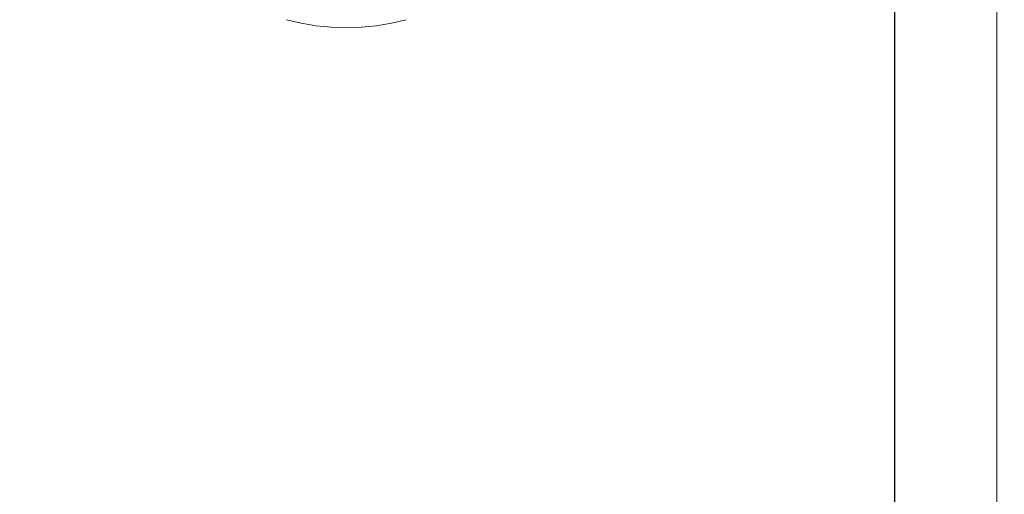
# Model space of a CAD drawing. Header units: millimetres. Extents: x -2074 to 12588, y -3630 to 101167.
# Tile 170 of 256: x 3028.95 to 3041, y 1572.82 to 1578.62. Entities that reach past the tile are written whole.
import ezdxf

# ---------------------------------------------------------------- set-up
doc = ezdxf.new("R2010")
doc.units = ezdxf.units.MM
for name, color, linetype, lineweight in [('SelinAr_BUD_wymiary', 7, 'Continuous', 18), ('SelinAr_BUD_ściany', 7, 'Continuous', 25), ('SelinAr_BUD_ściany struktura', 8, 'Continuous', 9), ('SelinAr_WYP_armatura', 8, 'Continuous', 18)]:
    doc.layers.add(name, color=color, linetype=linetype, lineweight=lineweight)
doc.styles.add('style1', font='romans.shx', dxfattribs={"width": 0.6})
doc.dimstyles.new('ISO-25 Ania', dxfattribs={"dimtxt": 10, "dimasz": 5, "dimexe": 5, "dimexo": 0.625, "dimtad": 0, "dimrnd": 0.01, "dimtxsty": 'style1', "dimblk": 'ARCHTICK', "dimcen": 5, "dimdle": 5, "dimadec": 0, "dimazin": 0, "dimtfac": 1, "dimtmove": 0, "dimatfit": 3, "dimldrblk": 'ARCHTICK', "dimfxl": 0, "dimarcsym": 0})

# ---------------------------------------------------------------- blocks, each defined once
blk = doc.blocks.new('ORAS_ELECTRA')
blk.add_arc((0.9, -0.215), 2.807, 344.8647, 15.1366)
blk = doc.blocks.new('Umywalka KOŁO_bez barier')
at = {"linetype": 'Continuous'}
blk.add_lwpolyline([(-26.899, -0.001), (26.899, 0.001)], dxfattribs=at)
blk.add_blockref('ORAS_ELECTRA', (0.009, -6.497))
blk = doc.blocks.new('_ArchTick')
at = {"color": 0, "linetype": 'ByBlock', "const_width": 0.15}
blk.add_lwpolyline([(-0.5, -0.5), (0.5, 0.5)], dxfattribs=at)
blk = doc.blocks.new('*D786')
at = {"layer": 'Defpoints', "color": 0}
for p in [(3039.657, 1750.241), (3039.657, 1710.241), (2937.157, 1522.241)]:
    blk.add_point(p, dxfattribs=at)
at = {"layer": 'SelinAr_BUD_wymiary', "color": 0, "lineweight": -2}
for p, q in [((3039.657, 1720.241), (3039.657, 1705.241)), ((2937.157, 1700.241), (2937.157, 1715.241)), ((2932.157, 1710.241), (2976.21, 1710.241)), ((3044.657, 1710.241), (3000.603, 1710.241))]:
    blk.add_line(p, q, dxfattribs=at)
at = {"layer": 'SelinAr_BUD_wymiary', "color": 0, "lineweight": -2, "xscale": 5, "yscale": 5, "zscale": 5, "rotation": 180}
blk.add_blockref('_ArchTick', (2937.157, 1710.241), dxfattribs=at)
at = {"layer": 'SelinAr_BUD_wymiary', "color": 0, "lineweight": -2, "xscale": 5, "yscale": 5, "zscale": 5}
blk.add_blockref('_ArchTick', (3039.657, 1710.241), dxfattribs=at)
at = {"layer": 'SelinAr_BUD_wymiary', "color": 0, "insert": (2988.407, 1710.241), "char_height": 10, "attachment_point": 5, "style": 'style1'}
blk.add_mtext('102,5', dxfattribs=at)

msp = doc.modelspace()

# ---------------------------------------------------------------- linework, layer by layer
at = {"layer": 'SelinAr_BUD_ściany'}
msp.add_lwpolyline([(3157.157, 1357.241), (3157.157, 1620.241), (3149.657, 1620.241), (3149.657, 1630.241), (3157.157, 1630.241), (3157.157, 1750.241), (3052.157, 1750.241), (3052.157, 1630.241), (3059.657, 1630.241), (3059.657, 1620.241), (3052.157, 1620.241), (3052.157, 1502.241), (3042.157, 1502.241), (3042.157, 1512.241), (2937.157, 1512.241), (2937.157, 1522.241), (3039.657, 1522.241), (3039.657, 1750.241), (2827.157, 1750.241)], dxfattribs=at)
at = {"layer": 'SelinAr_BUD_ściany struktura'}
msp.add_lwpolyline([(2937.157, 1520.991), (3040.907, 1520.991), (3040.907, 1751.491), (2825.907, 1751.491), (2825.907, 1520.991), (2837.157, 1520.991)], dxfattribs=at)

# ---------------------------------------------------------------- block references
at = {"layer": 'SelinAr_WYP_armatura', "color": 211, "linetype": 'Continuous', "lineweight": 13, "rotation": 270}
msp.add_blockref('Umywalka KOŁO_bez barier', (3039.657, 1582.241), dxfattribs=at)

# ---------------------------------------------------------------- dimensions: what is measured, and where the dimension line sits
at = {"layer": 'SelinAr_BUD_wymiary'}
dim = msp.add_linear_dim(base=(3039.657, 1710.241), p1=(2937.157, 1522.241), p2=(3039.657, 1750.241), dimstyle='ISO-25 Ania', override={"dimtmove": 1, "dimfxl": 10, "dimarcsym": 2}, dxfattribs=at)
dim.commit()
dim.dimension.update_dxf_attribs({"geometry": '*D786', "text_midpoint": (2988.407, 1710.241)})

doc.saveas('drawing.dxf')
